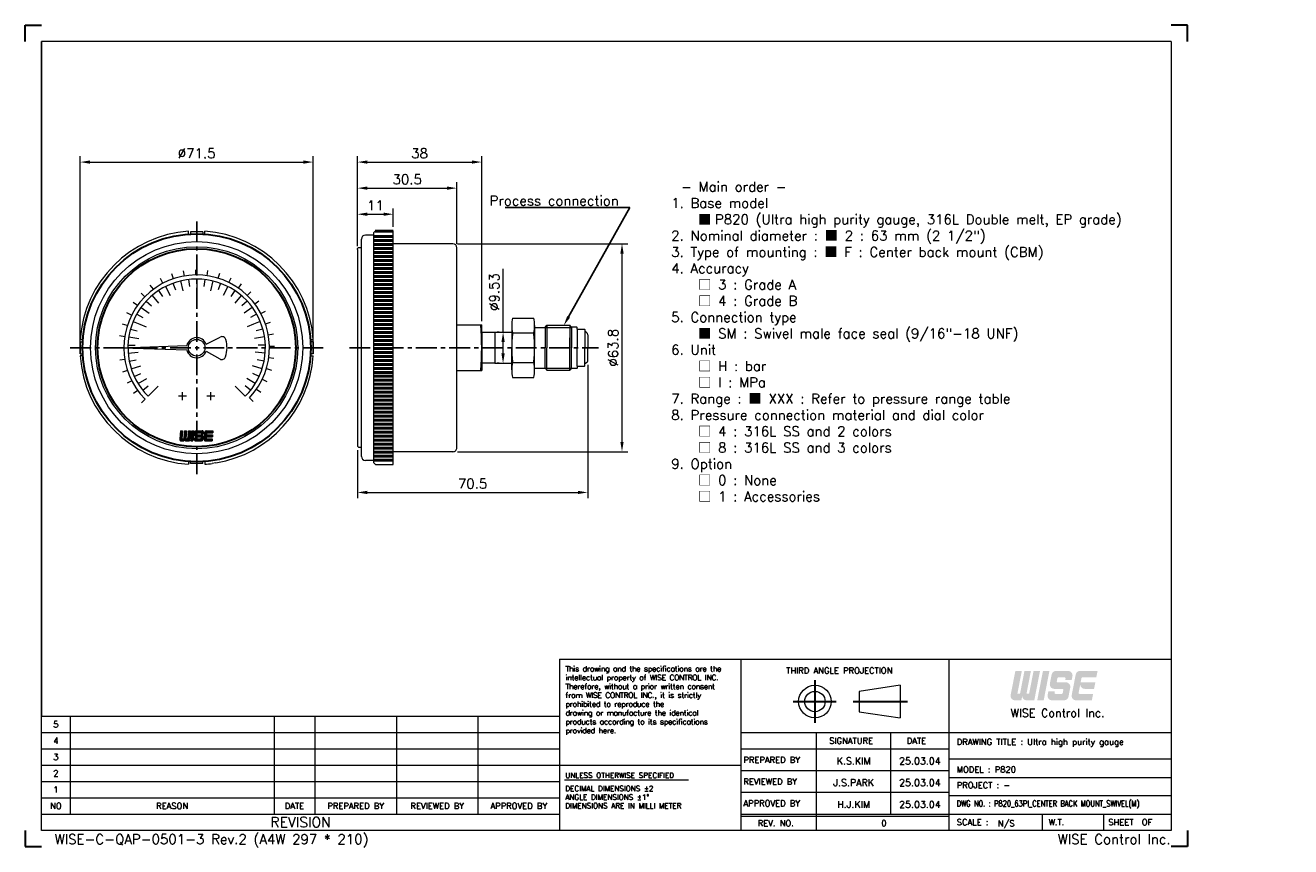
# Model space of a CAD drawing. Extents: x 465 to 853, y -21 to 231.
import ezdxf
from ezdxf import colors
from ezdxf.entities.mleader import LeaderData, LeaderLine
from ezdxf.enums import TextEntityAlignment as Align
from ezdxf.math import Vec2, Vec3

# ---------------------------------------------------------------- set-up
doc = ezdxf.new("R2010")
doc.units = 0
doc.header["$LTSCALE"] = 17
doc.header["$MEASUREMENT"] = 0
doc.header["$PDMODE"] = 1
doc.linetypes.add('CENTER', pattern=[2, 1.25, -0.25, 0.25, -0.25])
doc.linetypes.add('DASHEDX2', pattern=[1.5, 1, -0.5])
doc.layers.get('0').update_dxf_attribs({"linetype": 'DASHEDX2', "lineweight": 18})
doc.layers.get('DEFPOINTS').update_dxf_attribs({"linetype": 'CONTINUOUS', "lineweight": 18})
for name, color, linetype, lineweight in [('4', 4, 'CONTINUOUS', 30), ('DIM', 7, 'CONTINUOUS', 18), ('SS100', 7, 'CONTINUOUS', 18)]:
    doc.layers.add(name, color=color, linetype=linetype, lineweight=lineweight)
doc.styles.add('ROMANC', font='romans.shx', dxfattribs={"bigfont": 'whgtxt.shx'})
doc.styles.add('ROMANS', font='ROMANS.shx', dxfattribs={"bigfont": 'whgtxt.shx'})
doc.dimstyles.new('1.2', dxfattribs={"dimscale": 1.2, "dimtxt": 2.5, "dimasz": 2.5, "dimexe": 1.5, "dimexo": 1, "dimgap": 1, "dimtad": 1, "dimdsep": 46, "dimtxsty": 'ROMANS', "dimcen": 2.5, "dimclrd": 7, "dimclre": 7, "dimclrt": 3, "dimadec": 1, "dimazin": 2, "dimtfac": 1, "dimtmove": 0, "dimatfit": 3, "dimfxl": 1, "dimlwd": 18, "dimlwe": 18, "dimarcsym": 0})

# ---------------------------------------------------------------- blocks, each defined once
blk = doc.blocks.new('*D6')
at = {"layer": '4', "color": 7, "lineweight": 18, "transparency": 16777216}
for p, q in [((567.06, 163.24), (567.06, 174.87)), ((578.06, 169.16), (578.06, 174.87)), ((570.06, 173.07), (575.06, 173.07))]:
    blk.add_line(p, q, dxfattribs=at)
at = {"layer": '4', "color": 7, "lineweight": -3, "transparency": 16777216}
for points in [[(570.06, 173.57), (570.06, 172.57), (567.06, 173.07)], [(575.06, 173.57), (575.06, 172.57), (578.06, 173.07)]]:
    blk.add_solid(points, dxfattribs=at)
at = {"layer": 'DEFPOINTS', "color": 0, "lineweight": -3, "transparency": 16777216}
for p in [(578.06, 173.07), (578.06, 167.96), (567.06, 162.04)]:
    blk.add_point(p, dxfattribs=at)
at = {"layer": '4', "color": 3, "lineweight": -3, "transparency": 16777216, "insert": (572.56, 175.77), "char_height": 3, "attachment_point": 5, "style": 'ROMANS'}
blk.add_mtext('11', dxfattribs=at)
blk = doc.blocks.new('*D7')
at = {"layer": '4', "color": 7, "lineweight": 18, "transparency": 16777216}
for p, q in [((567.06, 163.24), (567.06, 182.87)), ((597.56, 163.98), (597.56, 182.87)), ((570.06, 181.07), (594.56, 181.07))]:
    blk.add_line(p, q, dxfattribs=at)
at = {"layer": '4', "color": 7, "lineweight": -3, "transparency": 16777216}
for points in [[(570.06, 181.57), (570.06, 180.57), (567.06, 181.07)], [(594.56, 181.57), (594.56, 180.57), (597.56, 181.07)]]:
    blk.add_solid(points, dxfattribs=at)
at = {"layer": 'DEFPOINTS', "color": 0, "lineweight": -3, "transparency": 16777216}
for p in [(597.56, 181.07), (567.06, 162.04), (597.56, 162.78)]:
    blk.add_point(p, dxfattribs=at)
at = {"layer": '4', "color": 3, "lineweight": -3, "transparency": 16777216, "insert": (582.31, 183.77), "char_height": 3, "attachment_point": 5, "style": 'ROMANS'}
blk.add_mtext('30.5', dxfattribs=at)
blk = doc.blocks.new('11')
at = {"color": 0}
for p, q in [((98.23, 252.35), (97.82, 253.57)), ((100.95, 253.03), (100.74, 254.3)), ((103.75, 253.29), (103.74, 254.57)), ((106.55, 253.1), (106.74, 254.38)), ((109.3, 252.49), (109.68, 253.71)), ((93.26, 249.75), (92.5, 250.79)), ((95.64, 251.25), (95.05, 252.39)), ((111.91, 251.45), (112.47, 252.6)), ((114.32, 250.02), (115.06, 251.07)), ((91.14, 247.91), (90.23, 248.81)), ((116.49, 248.23), (117.38, 249.15)), ((89.33, 245.76), (88.29, 246.51)), ((118.35, 246.12), (119.38, 246.9)), ((119.86, 243.75), (121, 244.36)), ((86.82, 240.75), (85.6, 241.14)), ((87.88, 243.35), (86.73, 243.93)), ((120.99, 241.18), (122.2, 241.6)), ((86.18, 238.02), (84.91, 238.21)), ((121.69, 238.46), (122.96, 238.69)), ((85.98, 235.21), (84.69, 235.21)), ((121.97, 235.66), (123.26, 235.69)), ((86.21, 232.41), (84.94, 232.21)), ((121.81, 232.86), (123.08, 232.69)), ((86.87, 229.68), (85.65, 229.28)), ((121.22, 230.11), (122.45, 229.74)), ((87.95, 227.09), (86.81, 226.51)), ((120.2, 227.49), (121.36, 226.94)), ((89.42, 224.7), (88.38, 223.94)), ((91.25, 222.56), (90.34, 221.65)), ((117.02, 222.88), (117.95, 222)), ((118.79, 225.06), (119.85, 224.33))]:
    blk.add_line(p, q, dxfattribs=at)
blk.add_arc((103.98, 235.29), 18, 316.4299, 225, dxfattribs=at)
blk = doc.blocks.new('*D10')
at = {"layer": '4', "color": 7, "lineweight": 18, "transparency": 16777216}
for p, q in [((597.78, 164.01), (649.98, 164.01)), ((648.18, 161.01), (648.18, 103.21)), ((597.76, 100.21), (649.98, 100.21))]:
    blk.add_line(p, q, dxfattribs=at)
at = {"layer": '4', "color": 7, "lineweight": -3, "transparency": 16777216}
for points in [[(647.68, 161.01), (648.68, 161.01), (648.18, 164.01)], [(647.68, 103.21), (648.68, 103.21), (648.18, 100.21)]]:
    blk.add_solid(points, dxfattribs=at)
at = {"layer": 'DEFPOINTS', "color": 0, "lineweight": -3, "transparency": 16777216}
for p in [(596.58, 164.01), (596.56, 100.21), (648.18, 100.21)]:
    blk.add_point(p, dxfattribs=at)
at = {"layer": '4', "color": 3, "lineweight": -3, "transparency": 16777216, "insert": (645.48, 132.11), "char_height": 3, "attachment_point": 5, "rotation": 90, "style": 'ROMANS'}
blk.add_mtext('%%C63.8', dxfattribs=at)
blk = doc.blocks.new('*D11')
at = {"layer": '4', "color": 7, "lineweight": 18, "transparency": 16777216}
for p, q in [((482.01, 133.31), (482.01, 190.87)), ((553.51, 133.31), (553.51, 190.87)), ((485.01, 189.07), (550.51, 189.07))]:
    blk.add_line(p, q, dxfattribs=at)
at = {"layer": '4', "color": 7, "lineweight": -3, "transparency": 16777216}
for points in [[(485.01, 189.57), (485.01, 188.57), (482.01, 189.07)], [(550.51, 189.57), (550.51, 188.57), (553.51, 189.07)]]:
    blk.add_solid(points, dxfattribs=at)
at = {"layer": 'DEFPOINTS', "color": 0, "lineweight": -3, "transparency": 16777216}
for p in [(553.51, 189.07), (482.01, 132.11), (553.51, 132.11)]:
    blk.add_point(p, dxfattribs=at)
at = {"layer": '4', "color": 3, "lineweight": -3, "transparency": 16777216, "insert": (517.76, 191.77), "char_height": 3, "attachment_point": 5, "style": 'ROMANS'}
blk.add_mtext('%%C71.5', dxfattribs=at)
blk = doc.blocks.new('*D12')
at = {"layer": '4', "color": 7, "lineweight": 18, "transparency": 16777216}
for p, q in [((637.66, 126.91), (637.66, 85.91)), ((567.06, 100.73), (567.06, 85.91)), ((570.06, 87.71), (634.66, 87.71))]:
    blk.add_line(p, q, dxfattribs=at)
at = {"layer": '4', "color": 7, "lineweight": -3, "transparency": 16777216}
for points in [[(570.06, 88.21), (570.06, 87.21), (567.06, 87.71)], [(634.66, 88.21), (634.66, 87.21), (637.66, 87.71)]]:
    blk.add_solid(points, dxfattribs=at)
at = {"layer": 'DEFPOINTS', "color": 0, "lineweight": -3, "transparency": 16777216}
for p in [(637.66, 128.11), (567.06, 101.93), (637.66, 87.71)]:
    blk.add_point(p, dxfattribs=at)
at = {"layer": '4', "color": 3, "lineweight": -3, "transparency": 16777216, "insert": (602.36, 90.41), "char_height": 3, "attachment_point": 5, "style": 'ROMANS'}
blk.add_mtext('70.5', dxfattribs=at)
blk = doc.blocks.new('*D13')
at = {"layer": '4', "color": 7, "lineweight": 18, "transparency": 16777216}
for p, q in [((611.71, 136.88), (611.71, 156.33)), ((610.51, 136.88), (609.91, 136.88)), ((611.71, 130.35), (611.71, 133.88)), ((610.51, 127.35), (609.91, 127.35))]:
    blk.add_line(p, q, dxfattribs=at)
at = {"layer": '4', "color": 7, "lineweight": -3, "transparency": 16777216}
for points in [[(611.21, 133.88), (612.21, 133.88), (611.71, 136.88)], [(611.21, 130.35), (612.21, 130.35), (611.71, 127.35)]]:
    blk.add_solid(points, dxfattribs=at)
at = {"layer": 'DEFPOINTS', "color": 0, "lineweight": -3, "transparency": 16777216}
for p in [(611.71, 136.88), (611.71, 127.35), (611.71, 127.35)]:
    blk.add_point(p, dxfattribs=at)
at = {"layer": '4', "color": 3, "lineweight": -3, "transparency": 16777216, "insert": (609.01, 149.2), "char_height": 3, "attachment_point": 5, "rotation": 90, "style": 'ROMANS'}
blk.add_mtext('%%C9.53', dxfattribs=at)
blk = doc.blocks.new('*D14')
at = {"layer": '4', "color": 7, "lineweight": 18, "transparency": 16777216}
for p, q in [((567.06, 163.64), (567.06, 190.87)), ((605.16, 140.31), (605.16, 190.87)), ((570.06, 189.07), (602.16, 189.07))]:
    blk.add_line(p, q, dxfattribs=at)
at = {"layer": '4', "color": 7, "lineweight": -3, "transparency": 16777216}
for points in [[(570.06, 189.57), (570.06, 188.57), (567.06, 189.07)], [(602.16, 189.57), (602.16, 188.57), (605.16, 189.07)]]:
    blk.add_solid(points, dxfattribs=at)
at = {"layer": 'DEFPOINTS', "color": 0, "lineweight": -3, "transparency": 16777216}
for p in [(605.16, 189.07), (567.06, 162.44), (605.16, 139.11)]:
    blk.add_point(p, dxfattribs=at)
at = {"layer": '4', "color": 3, "lineweight": -3, "transparency": 16777216, "insert": (586.11, 191.77), "char_height": 3, "attachment_point": 5, "style": 'ROMANS'}
blk.add_mtext('38', dxfattribs=at)

msp = doc.modelspace()

# ---------------------------------------------------------------- hatches: boundary and pattern name
at = {"layer": '4', "linetype": 'CENTER'}
for points in [[(770.917, 25.293, 0.4142136), (772.268, 23.942), (774.617, 23.942), (776.367, 32.946), (774.386, 32.946), (773.038, 26.013), (772.228, 26.013), (773.576, 32.946), (771.595, 32.946), (770.247, 26.013), (769.437, 26.013), (770.784, 32.946), (768.804, 32.946), (767.366, 25.551, 0.4716306), (768.692, 23.942), (770.655, 23.942)], [(779.248, 32.946), (777.267, 32.946), (775.517, 23.942), (777.498, 23.942)], [(785.093, 25.035), (785.636, 27.826, 0.4716306), (784.31, 29.435), (781.774, 29.435, -0.4716306), (781.509, 29.756), (781.702, 30.747, -0.3590367), (781.967, 30.965), (783.938, 30.965, -0.4716306), (784.203, 30.644), (784.108, 30.155), (786.089, 30.155), (786.318, 31.338, 0.4716306), (784.993, 32.946), (781.262, 32.946, 0.3590367), (779.936, 31.853), (779.393, 29.062, 0.4716306), (780.719, 27.454), (783.255, 27.454, -0.4716306), (783.52, 27.132), (783.328, 26.142, -0.3590367), (783.062, 25.923), (781.092, 25.923, -0.4716306), (780.827, 26.245), (780.922, 26.734), (778.941, 26.734), (778.711, 25.551, 0.4716306), (780.037, 23.942), (783.768, 23.942, 0.3590367)], [(792.649, 25.923), (788.475, 25.923, -0.4716306), (788.21, 26.245), (788.445, 27.454), (788.707, 28.804, 0.4142136), (790.058, 27.454), (792.947, 27.454), (793.332, 29.435), (788.83, 29.435), (789.085, 30.747, -0.3590367), (789.35, 30.965), (793.629, 30.965), (794.014, 32.946), (788.645, 32.946, 0.3590367), (787.319, 31.853), (786.094, 25.551, 0.4716306), (787.42, 23.942), (792.264, 23.942)]]:
    msp.add_hatch(color=1, dxfattribs=at).paths.add_polyline_path(points)

# ---------------------------------------------------------------- linework, layer by layer
at = {"color": 4, "linetype": 'Continuous'}
for p, q in [((816.606, 226.032), (470.21, 226.032)), ((816.606, 226.032), (816.606, -15.964)), ((597.56, 139.11), (605.16, 139.11)), ((605.16, 136.875), (605.16, 139.11)), ((605.16, 136.875), (609.16, 136.875)), ((605.16, 136.875), (605.16, 125.11)), ((597.56, 125.11), (605.16, 125.11)), ((609.16, 127.345), (605.16, 127.345)), ((629.027, 36.558), (684.676, 36.558)), ((629.027, 36.558), (629.027, -15.964)), ((684.676, 36.558), (816.606, 36.558)), ((733.435, 28.564), (720.93, 26.688)), ((733.435, 28.564), (733.435, 18.56)), ((720.93, 26.688), (720.93, 20.435)), ((720.93, 20.435), (733.435, 18.56)), ((470.21, -15.964), (470.21, 19.051)), ((470.21, 19.051), (629.027, 19.051)), ((816.606, -15.964), (470.21, -15.964))]:
    msp.add_line(p, q, dxfattribs=at)
at = {"color": 4, "linetype": 'ByBlock'}
for p, q in [((614.618, 141.21), (621.118, 141.21)), ((609.16, 136.875), (609.16, 127.345)), ((609.16, 136.875), (609.16, 127.345)), ((609.16, 136.875), (614.368, 136.875)), ((614.368, 138.935), (614.368, 132.248)), ((614.368, 138.935), (614.368, 136.66)), ((614.368, 136.66), (614.368, 132.11)), ((614.618, 136.66), (621.118, 136.66)), ((621.368, 138.935), (621.368, 136.66)), ((621.368, 138.36), (624.668, 138.36)), ((621.368, 136.66), (621.368, 132.11)), ((624.668, 138.36), (625.168, 139.01)), ((624.668, 138.36), (624.668, 132.11)), ((625.168, 139.01), (632.168, 139.01)), ((625.168, 139.01), (625.168, 132.11)), ((632.668, 138.36), (632.168, 139.01)), ((632.168, 139.01), (632.168, 132.11)), ((632.768, 138.46), (632.668, 138.36)), ((632.668, 138.36), (632.668, 132.11)), ((632.668, 138.36), (632.668, 136.975)), ((632.668, 136.975), (632.668, 132.11)), ((634.368, 138.46), (632.768, 138.46)), ((634.468, 138.36), (634.368, 138.46)), ((634.468, 137.76), (634.468, 138.36)), ((634.468, 137.76), (636.668, 137.76)), ((634.468, 137.76), (634.468, 132.11)), ((636.768, 137.66), (636.668, 137.76)), ((636.768, 137.66), (636.768, 137.064)), ((637.305, 136.754), (636.768, 137.064)), ((636.768, 137.064), (636.768, 132.11)), ((637.66, 136.11), (637.66, 132.11)), ((614.368, 127.56), (614.368, 132.11)), ((614.368, 125.285), (614.368, 131.973)), ((621.368, 127.56), (621.368, 132.11)), ((624.668, 125.86), (624.668, 132.11)), ((625.168, 125.21), (625.168, 132.11)), ((632.168, 125.21), (632.168, 135.11)), ((632.668, 125.86), (632.668, 132.11)), ((632.668, 127.245), (632.668, 132.11)), ((634.468, 126.46), (634.468, 132.11)), ((636.768, 127.156), (636.768, 132.11)), ((637.66, 128.11), (637.66, 132.11)), ((609.16, 127.345), (614.368, 127.345)), ((614.368, 125.285), (614.368, 127.56)), ((614.618, 127.56), (621.118, 127.56)), ((621.368, 125.285), (621.368, 127.56)), ((621.368, 125.86), (624.668, 125.86)), ((624.668, 125.86), (625.168, 125.21)), ((625.168, 125.21), (632.168, 125.21)), ((632.668, 125.86), (632.168, 125.21)), ((632.668, 125.86), (632.668, 127.245)), ((632.768, 125.76), (632.668, 125.86)), ((634.368, 125.76), (632.768, 125.76)), ((634.468, 125.86), (634.368, 125.76)), ((634.468, 126.46), (636.668, 126.46)), ((634.468, 126.46), (634.468, 125.86)), ((636.768, 126.56), (636.668, 126.46)), ((637.305, 127.466), (636.768, 127.156)), ((636.768, 126.56), (636.768, 127.156)), ((614.618, 123.01), (621.118, 123.01))]:
    msp.add_line(p, q, dxfattribs=at)
at = {"color": 7, "linetype": 'ByBlock'}
for p, q in [((624.668, 138.36), (632.668, 138.36)), ((624.668, 125.86), (632.668, 125.86))]:
    msp.add_line(p, q, dxfattribs=at)
at = {"color": 3, "linetype": 'Continuous'}
for p, q in [((684.676, -15.964), (684.676, 36.558)), ((748.452, 36.558), (748.452, -15.964)), ((684.676, 14.049), (816.606, 14.049)), ((707.81, -15.964), (707.81, 14.049)), ((730.632, -10.962), (730.632, 14.049)), ((684.676, 9.047), (748.452, 9.047)), ((629.027, 4.044), (684.676, 4.044)), ((684.676, 2.377), (748.452, 2.377)), ((630.576, -0.466), (668.537, -0.466)), ((684.676, -4.292), (748.452, -4.292)), ((684.676, -11.587), (748.452, -11.587)), ((776.98, -10.962), (776.98, -15.964)), ((795.864, -10.962), (795.864, -15.964))]:
    msp.add_line(p, q, dxfattribs=at)
at = {"color": 7, "linetype": 'Continuous'}
for p, q in [((478.964, 19.051), (478.964, -10.962)), ((541.49, 19.051), (541.49, -10.962)), ((553.996, 19.051), (553.996, -10.962)), ((579.006, 19.051), (579.006, -10.962)), ((604.017, 19.051), (604.017, -10.962)), ((470.21, 14.049), (629.027, 14.049)), ((470.21, 9.047), (629.027, 9.047)), ((470.21, 4.044), (629.027, 4.044)), ((816.606, 5.92), (748.452, 5.92)), ((748.452, 0.293), (816.606, 0.293)), ((470.21, -0.958), (629.027, -0.958)), ((470.21, -5.96), (629.027, -5.96)), ((816.606, -5.334), (748.452, -5.334)), ((470.21, -10.962), (629.027, -10.962)), ((684.676, -10.962), (816.606, -10.962))]:
    msp.add_line(p, q, dxfattribs=at)
at = {"color": 4, "linetype": 'Continuous'}
for radius in [5.002, 3.126]:
    msp.add_circle((707.35, 23.562), radius, dxfattribs=at)
at = {"color": 4, "linetype": 'ByBlock'}
for centre, radius, start, end in [((624.844, 138.935), 10.476, 167.45785, 192.54215), ((610.892, 138.935), 10.476, 347.45785, 12.54215), ((655.898, 132.11), 41.53, 173.71009, 180), ((579.838, 132.11), 41.53, 0, 6.28991), ((636.898, 136.11), 0.762, 0, 57.66732), ((655.898, 132.11), 41.53, 180, 186.28991), ((579.838, 132.11), 41.53, 353.71009, 0), ((636.898, 128.11), 0.762, 302.33268, 0), ((624.844, 125.285), 10.476, 167.45785, 192.54215), ((610.892, 125.285), 10.476, 347.45785, 12.54215)]:
    msp.add_arc(centre, radius, start, end, dxfattribs=at)
at = {"color": 4, "linetype": 'Continuous'}
msp.add_arc((505.16, 132.11), 100, 355.98601, 4.01399, dxfattribs=at)
at = {"layer": '4', "color": 1}
for p, q in [((465.208, 231.034), (470.21, 231.034)), ((465.208, 226.032), (465.208, 231.034)), ((821.608, 231.034), (816.606, 231.034)), ((821.608, 226.032), (821.608, 231.034)), ((465.208, -15.964), (465.208, -20.966)), ((821.608, -15.964), (821.608, -20.966)), ((465.208, -20.966), (470.21, -20.966)), ((821.608, -20.966), (816.606, -20.966))]:
    msp.add_line(p, q, dxfattribs=at)
at = {"layer": '4', "lineweight": -3}
for p, q in [((470.21, 19.051), (470.21, 226.032)), ((482.009, 133.969), (482.009, 130.251)), ((553.508, 133.969), (553.508, 130.251))]:
    msp.add_line(p, q, dxfattribs=at)
at = {"layer": '4', "color": 1, "linetype": 'CENTER'}
for p, q in [((707.35, 30.105), (707.35, 17.01)), ((700.701, 23.562), (713.895, 23.562)), ((719.033, 23.562), (735.739, 23.562))]:
    msp.add_line(p, q, dxfattribs=at)
at = {"layer": '4', "color": 7}
for radius in [34.967, 30.379]:
    msp.add_circle((517.758, 132.11), radius, dxfattribs=at)
at = {"layer": 'DIM', "color": 4}
for p, q in [((572.575, 167.96), (571.962, 167.347)), ((571.962, 167.347), (571.962, 96.873)), ((578.06, 167.96), (572.575, 167.96)), ((578.06, 96.26), (578.06, 167.96)), ((568.286, 98.773), (568.286, 165.447)), ((568.286, 162.751), (568.286, 165.447)), ((571.962, 166.679), (569.511, 166.679)), ((596.334, 164.01), (578.06, 164.01)), ((567.366, 162.904), (567.06, 162.598)), ((567.06, 162.291), (567.06, 162.598)), ((567.06, 162.291), (567.06, 101.929)), ((567.366, 162.904), (568.286, 162.904)), ((597.56, 101.436), (597.56, 162.784)), ((567.366, 101.622), (567.06, 101.929)), ((567.366, 101.622), (568.286, 101.622)), ((571.962, 97.547), (569.511, 97.547)), ((596.334, 100.21), (578.06, 100.21)), ((572.575, 96.26), (571.962, 96.873)), ((572.575, 96.26), (578.06, 96.26))]:
    msp.add_line(p, q, dxfattribs=at)
for centre, radius, start, end in [((569.511, 165.447), 1.226, 90, 180), ((596.334, 162.784), 1.226, 0, 90), ((596.335, 101.435), 1.225, 269.98678, 0.01322), ((569.511, 98.773), 1.226, 180, 270)]:
    msp.add_arc(centre, radius, start, end, dxfattribs=at)
at = {"layer": 'SS100', "color": 1, "linetype": 'CENTER', "lineweight": -2, "ltscale": 0.3}
for p, q in [((517.758, 170.866), (517.758, 93.354)), ((479.002, 132.11), (556.515, 132.11)), ((564.609, 132.11), (640.96, 132.11))]:
    msp.add_line(p, q, dxfattribs=at)
at = {"layer": 'SS100', "color": 4, "linetype": 'Continuous'}
for p, q in [((515.279, 167.028), (515.279, 167.859)), ((519.618, 167.648), (515.899, 167.648)), ((515.899, 167.648), (515.899, 167.028)), ((519.618, 167.648), (519.618, 167.028)), ((520.238, 167.028), (520.238, 167.859)), ((482.841, 134.589), (482.009, 134.589)), ((482.009, 133.969), (482.841, 133.969)), ((494.819, 132.11), (514.738, 132.806)), ((494.819, 132.11), (514.738, 131.414)), ((520.666, 133.186), (524.96, 135.376)), ((552.676, 134.589), (553.508, 134.589)), ((553.508, 133.969), (552.676, 133.969)), ((482.009, 130.251), (482.841, 130.251)), ((482.841, 129.631), (482.009, 129.631)), ((520.666, 131.034), (524.846, 128.654)), ((553.508, 130.251), (552.676, 130.251)), ((552.676, 129.631), (553.508, 129.631)), ((514.659, 117.23), (512.179, 117.23)), ((513.419, 115.99), (513.419, 118.47)), ((523.338, 117.23), (520.858, 117.23)), ((522.098, 115.99), (522.098, 118.47)), ((515.279, 97.192), (515.279, 96.361)), ((515.899, 96.572), (515.899, 97.192)), ((519.618, 96.572), (519.618, 97.192)), ((520.238, 97.192), (520.238, 96.361)), ((519.618, 96.572), (515.899, 96.572)), ((523.667, 96.765), (522.526, 96.593))]:
    msp.add_line(p, q, dxfattribs=at)
at = {"layer": 'SS100', "linetype": 'Continuous', "lineweight": 50}
for p, q in [((572.502, 167.887), (578.06, 167.887)), ((571.962, 166.232), (578.06, 166.232)), ((571.962, 165.007), (578.06, 165.007)), ((571.962, 163.781), (578.06, 163.781)), ((571.962, 162.555), (578.06, 162.555)), ((571.962, 161.33), (578.06, 161.33)), ((571.962, 160.104), (578.06, 160.104)), ((571.962, 158.878), (578.06, 158.878)), ((571.962, 157.653), (578.06, 157.653)), ((571.962, 156.427), (578.06, 156.427)), ((571.962, 155.201), (578.06, 155.201)), ((571.962, 153.976), (578.06, 153.976)), ((571.962, 152.75), (578.06, 152.75)), ((571.962, 151.524), (578.06, 151.524)), ((571.962, 150.299), (578.06, 150.299)), ((571.962, 149.073), (578.06, 149.073)), ((571.962, 147.848), (578.06, 147.848)), ((571.962, 146.622), (578.06, 146.622)), ((571.962, 145.396), (578.06, 145.396)), ((571.962, 144.171), (578.06, 144.171)), ((571.962, 142.945), (578.06, 142.945)), ((571.962, 141.719), (578.06, 141.719)), ((571.962, 140.494), (578.06, 140.494)), ((571.962, 139.268), (578.06, 139.268)), ((571.962, 138.042), (578.06, 138.042)), ((571.962, 136.817), (578.06, 136.817)), ((571.962, 135.591), (578.06, 135.591)), ((571.962, 134.366), (578.06, 134.366)), ((571.962, 133.14), (578.06, 133.14)), ((571.962, 131.914), (578.06, 131.914)), ((571.962, 130.689), (578.06, 130.689)), ((571.962, 129.463), (578.06, 129.463)), ((571.962, 128.237), (578.06, 128.237)), ((571.962, 127.012), (578.06, 127.012)), ((571.962, 125.786), (578.06, 125.786)), ((571.962, 124.56), (578.06, 124.56)), ((571.962, 123.335), (578.06, 123.335)), ((571.962, 122.109), (578.06, 122.109)), ((571.962, 120.883), (578.06, 120.883)), ((571.962, 119.658), (578.06, 119.658)), ((571.962, 118.432), (578.06, 118.432)), ((571.962, 117.207), (578.06, 117.207)), ((571.962, 115.981), (578.06, 115.981)), ((571.962, 114.755), (578.06, 114.755)), ((571.962, 113.53), (578.06, 113.53)), ((571.962, 112.304), (578.06, 112.304)), ((571.962, 111.078), (578.06, 111.078)), ((571.962, 109.853), (578.06, 109.853)), ((571.962, 108.627), (578.06, 108.627)), ((571.962, 107.401), (578.06, 107.401)), ((571.962, 106.176), (578.06, 106.176)), ((571.962, 104.95), (578.06, 104.95)), ((571.962, 103.724), (578.06, 103.724)), ((571.962, 102.499), (578.06, 102.499)), ((571.962, 101.273), (578.06, 101.273)), ((571.962, 100.048), (578.06, 100.048)), ((571.962, 98.822), (578.06, 98.822)), ((571.962, 97.596), (578.06, 97.596))]:
    msp.add_line(p, q, dxfattribs=at)
at = {"layer": 'SS100', "color": 7, "linetype": 'Continuous'}
for p, q in [((510.462, 151.887), (511.214, 149.851)), ((512.838, 152.607), (513.561, 149.593)), ((515.281, 153.043), (515.536, 150.889)), ((517.758, 153.19), (517.758, 151.02)), ((520.236, 153.043), (519.981, 150.889)), ((522.679, 152.607), (521.956, 149.593)), ((525.054, 151.887), (524.303, 149.851)), ((504.068, 148.139), (506.082, 145.782)), ((506.047, 149.637), (507.253, 147.833)), ((508.189, 150.892), (509.596, 148.13)), ((517.758, 151.02), (517.758, 148.85)), ((527.328, 150.892), (525.921, 148.13)), ((529.47, 149.637), (528.264, 147.833)), ((531.449, 148.139), (529.435, 145.782)), ((500.705, 144.5), (503.213, 142.678)), ((502.279, 146.419), (503.873, 144.946)), ((533.238, 146.419), (531.644, 144.946)), ((534.812, 144.5), (532.304, 142.678)), ((498.284, 140.177), (500.288, 139.346)), ((499.367, 142.41), (501.26, 141.35)), ((536.15, 142.41), (534.257, 141.35)), ((537.233, 140.177), (535.229, 139.346)), ((497.47, 137.832), (499.559, 137.243)), ((500.288, 139.346), (502.293, 138.516)), ((535.229, 139.346), (533.224, 138.516)), ((538.047, 137.832), (535.958, 137.243)), ((496.695, 132.938), (498.863, 132.852)), ((496.938, 135.408), (500, 134.923)), ((538.578, 135.408), (535.517, 134.923)), ((538.822, 132.938), (536.653, 132.852)), ((496.744, 130.456), (499.834, 130.699)), ((497.084, 127.998), (499.212, 128.421)), ((538.773, 130.456), (535.683, 130.699)), ((538.433, 127.998), (536.305, 128.421)), ((497.711, 125.596), (500.659, 126.554)), ((498.615, 123.285), (500.586, 124.193)), ((537.806, 125.596), (534.858, 126.554)), ((536.902, 123.285), (534.931, 124.193)), ((499.785, 121.096), (502.428, 122.716)), ((501.204, 119.06), (502.908, 120.403)), ((534.313, 119.06), (532.608, 120.403)), ((535.732, 121.096), (533.089, 122.716)), ((502.853, 117.205), (504.387, 118.739)), ((504.387, 118.739), (505.922, 120.273)), ((531.13, 118.739), (529.595, 120.273)), ((532.664, 117.205), (531.13, 118.739))]:
    msp.add_line(p, q, dxfattribs=at)
at = {"layer": 'SS100', "color": 10, "linetype": 'Continuous'}
for p, q in [((512.823, 106.617), (512.594, 103.993)), ((512.608, 104.16), (513.283, 104.835)), ((512.625, 104.352), (513.3, 105.027)), ((512.642, 104.544), (513.317, 105.219)), ((512.659, 104.736), (513.334, 105.411)), ((512.676, 104.928), (513.351, 105.604)), ((512.692, 105.12), (513.368, 105.796)), ((512.709, 105.313), (513.384, 105.988)), ((512.726, 105.505), (513.401, 106.18)), ((512.743, 105.697), (513.418, 106.372)), ((512.76, 105.889), (513.435, 106.564)), ((512.776, 106.081), (513.312, 106.617)), ((512.793, 106.274), (513.137, 106.617)), ((512.81, 106.466), (512.962, 106.617)), ((512.823, 106.617), (513.439, 106.617)), ((513.224, 103.548), (514.475, 104.799)), ((513.439, 106.617), (513.234, 104.273)), ((514.018, 106.617), (513.812, 104.255)), ((513.817, 104.316), (514.492, 104.991)), ((513.834, 104.508), (514.509, 105.183)), ((513.851, 104.7), (514.526, 105.376)), ((513.867, 104.893), (514.543, 105.568)), ((513.884, 105.085), (514.559, 105.76)), ((513.901, 105.277), (514.576, 105.952)), ((513.918, 105.469), (514.593, 106.144)), ((513.935, 105.661), (514.61, 106.337)), ((513.951, 105.853), (514.627, 106.529)), ((513.968, 106.046), (514.54, 106.617)), ((513.985, 106.238), (514.364, 106.617)), ((514.002, 106.43), (514.189, 106.617)), ((514.018, 106.617), (514.634, 106.617)), ((514.634, 106.617), (514.429, 104.273)), ((515.212, 106.617), (515.006, 104.255)), ((515.008, 104.279), (515.683, 104.955)), ((515.024, 104.472), (515.7, 105.147)), ((515.041, 104.664), (515.716, 105.339)), ((515.058, 104.856), (515.733, 105.531)), ((515.075, 105.048), (515.75, 105.723)), ((515.092, 105.24), (515.767, 105.915)), ((515.109, 105.432), (515.784, 106.108)), ((515.125, 105.625), (515.801, 106.3)), ((515.142, 105.817), (515.817, 106.492)), ((515.159, 106.009), (515.767, 106.617)), ((515.176, 106.201), (515.592, 106.617)), ((515.193, 106.393), (515.417, 106.617)), ((515.209, 106.585), (515.241, 106.617)), ((515.212, 106.617), (515.828, 106.617)), ((515.828, 106.617), (515.56, 103.548)), ((516.238, 106.617), (515.969, 103.548)), ((516.03, 104.25), (516.706, 104.925)), ((516.047, 104.442), (516.722, 105.117)), ((516.064, 104.634), (516.739, 105.309)), ((516.081, 104.826), (516.756, 105.502)), ((516.098, 105.019), (516.773, 105.694)), ((516.114, 105.211), (516.79, 105.886)), ((516.131, 105.403), (516.806, 106.078)), ((516.148, 105.595), (516.823, 106.27)), ((516.165, 105.787), (516.84, 106.463)), ((516.182, 105.979), (516.819, 106.617)), ((516.199, 106.172), (516.644, 106.617)), ((516.215, 106.364), (516.469, 106.617)), ((516.232, 106.556), (516.293, 106.617)), ((516.238, 106.617), (516.854, 106.617)), ((516.238, 106.617), (516.854, 106.617)), ((516.854, 106.617), (516.585, 103.548)), ((517.139, 105.183), (517.812, 105.857)), ((517.23, 106.244), (517.141, 105.221)), ((517.154, 105.374), (518.398, 106.617)), ((517.167, 105.036), (517.796, 105.664)), ((517.171, 105.566), (518.222, 106.617)), ((517.188, 105.758), (518.047, 106.617)), ((517.204, 105.95), (517.872, 106.617)), ((517.221, 106.142), (517.696, 106.617)), ((517.232, 104.925), (517.782, 105.476)), ((517.254, 106.351), (517.495, 106.592)), ((517.324, 104.843), (517.872, 105.39)), ((517.446, 104.789), (518.047, 105.39)), ((517.548, 104.776), (518.997, 104.776)), ((517.609, 104.776), (518.222, 105.39)), ((517.638, 106.617), (519.439, 106.617)), ((517.817, 105.91), (517.781, 105.501)), ((517.784, 104.776), (518.398, 105.39)), ((517.883, 105.39), (519.332, 105.39)), ((517.919, 106.003), (519.105, 106.003)), ((517.959, 106.003), (518.573, 106.617)), ((517.959, 104.776), (518.573, 105.39)), ((518.135, 106.003), (518.748, 106.617)), ((518.135, 104.776), (518.748, 105.39)), ((518.31, 106.003), (518.924, 106.617)), ((518.31, 104.776), (518.924, 105.39)), ((518.485, 106.003), (519.099, 106.617)), ((518.485, 104.776), (519.099, 105.39)), ((518.485, 103.548), (519.726, 104.789)), ((518.661, 106.003), (519.275, 106.617)), ((518.661, 104.776), (519.274, 105.39)), ((518.836, 106.003), (519.45, 106.617)), ((518.836, 104.776), (519.436, 105.376)), ((519.01, 104.775), (519.557, 105.322)), ((519.011, 106.003), (519.595, 106.587)), ((519.068, 104.306), (519.741, 104.98)), ((519.084, 104.498), (519.714, 105.128)), ((519.098, 104.688), (519.65, 105.239)), ((519.166, 105.983), (519.704, 106.52)), ((519.206, 105.892), (519.186, 105.656)), ((519.186, 105.656), (519.802, 105.656)), ((519.19, 105.656), (519.837, 106.303)), ((519.202, 105.844), (519.785, 106.427)), ((519.366, 105.656), (519.844, 106.134)), ((519.541, 105.656), (519.827, 105.942)), ((519.74, 104.945), (519.65, 103.922)), ((519.716, 105.656), (519.81, 105.75)), ((519.847, 106.172), (519.802, 105.656)), ((520.263, 106.244), (520.066, 103.993)), ((520.074, 104.085), (521.379, 105.39)), ((520.09, 104.277), (521.203, 105.39)), ((520.107, 104.469), (521.028, 105.39)), ((520.124, 104.661), (520.866, 105.403)), ((520.141, 104.853), (520.816, 105.528)), ((520.158, 105.045), (520.833, 105.721)), ((520.174, 105.238), (520.85, 105.913)), ((520.191, 105.43), (521.379, 106.617)), ((520.208, 105.622), (521.203, 106.617)), ((520.225, 105.814), (521.028, 106.617)), ((520.242, 106.006), (520.853, 106.617)), ((520.259, 106.198), (520.677, 106.617)), ((520.362, 106.477), (520.401, 106.516)), ((520.67, 106.617), (522.75, 106.617)), ((520.849, 105.91), (520.814, 105.501)), ((520.844, 104.776), (522.589, 104.776)), ((520.916, 105.39), (522.643, 105.39)), ((520.94, 106.003), (521.554, 106.617)), ((520.94, 104.776), (521.554, 105.39)), ((520.951, 106.003), (522.697, 106.003)), ((521.116, 106.003), (521.73, 106.617)), ((521.116, 104.776), (521.729, 105.39)), ((521.291, 106.003), (521.905, 106.617)), ((521.291, 104.776), (521.905, 105.39)), ((521.466, 106.003), (522.08, 106.617)), ((521.466, 104.776), (522.08, 105.39)), ((521.642, 106.003), (522.256, 106.617)), ((521.642, 104.776), (522.256, 105.39)), ((521.817, 106.003), (522.431, 106.617)), ((521.817, 104.776), (522.431, 105.39)), ((521.992, 104.776), (522.606, 105.39)), ((521.993, 106.003), (522.606, 106.617)), ((522.168, 106.003), (522.747, 106.583)), ((522.168, 104.776), (522.63, 105.238)), ((522.343, 106.003), (522.731, 106.391)), ((522.343, 104.776), (522.613, 105.046)), ((522.519, 106.003), (522.714, 106.199)), ((522.519, 104.776), (522.596, 104.853)), ((522.643, 105.39), (522.589, 104.776)), ((522.694, 106.003), (522.697, 106.006)), ((522.75, 106.617), (522.697, 106.003)), ((512.592, 103.968), (513.267, 104.643)), ((512.617, 103.817), (513.25, 104.45)), ((512.68, 103.705), (513.234, 104.259)), ((512.77, 103.62), (513.315, 104.164)), ((512.889, 103.564), (513.488, 104.162)), ((513.001, 103.548), (513.772, 103.548)), ((513.049, 103.548), (513.663, 104.162)), ((513.336, 104.162), (513.71, 104.162)), ((513.4, 103.548), (514.458, 104.607)), ((513.575, 103.548), (514.442, 104.415)), ((513.751, 103.548), (514.434, 104.232)), ((513.772, 103.548), (514.074, 103.826)), ((514.074, 103.826), (514.329, 103.548)), ((514.136, 103.758), (514.54, 104.162)), ((514.22, 103.667), (514.715, 104.162)), ((514.304, 103.575), (514.89, 104.162)), ((514.329, 103.548), (515.56, 103.548)), ((514.452, 103.548), (515.666, 104.762)), ((514.531, 104.162), (514.904, 104.162)), ((514.627, 103.548), (515.649, 104.57)), ((514.803, 103.548), (515.632, 104.378)), ((514.978, 103.548), (515.616, 104.186)), ((515.153, 103.548), (515.599, 103.994)), ((515.329, 103.548), (515.582, 103.802)), ((515.504, 103.548), (515.565, 103.609)), ((515.969, 103.548), (516.585, 103.548)), ((515.98, 103.673), (516.655, 104.349)), ((515.997, 103.866), (516.672, 104.541)), ((516.014, 104.058), (516.689, 104.733)), ((516.03, 103.548), (516.638, 104.156)), ((516.206, 103.548), (516.622, 103.964)), ((516.381, 103.548), (516.605, 103.772)), ((516.556, 103.548), (516.588, 103.58)), ((517.078, 104.509), (517.033, 103.993)), ((517.036, 104.028), (517.517, 104.509)), ((517.043, 103.86), (517.693, 104.509)), ((517.053, 104.221), (517.342, 104.509)), ((517.07, 104.413), (517.167, 104.509)), ((517.078, 104.509), (517.7, 104.509)), ((517.096, 103.737), (517.678, 104.319)), ((517.178, 103.644), (517.716, 104.182)), ((517.288, 103.578), (517.872, 104.162)), ((517.433, 103.548), (518.047, 104.162)), ((517.441, 103.548), (519.243, 103.548)), ((517.608, 103.548), (518.222, 104.162)), ((517.695, 104.509), (517.674, 104.273)), ((517.776, 104.162), (518.961, 104.162)), ((517.784, 103.548), (518.398, 104.162)), ((517.959, 103.548), (518.573, 104.162)), ((518.135, 103.548), (518.748, 104.162)), ((518.31, 103.548), (518.924, 104.162)), ((518.661, 103.548), (519.709, 104.597)), ((518.836, 103.548), (519.692, 104.405)), ((519.011, 103.548), (519.676, 104.213)), ((519.099, 104.665), (519.063, 104.255)), ((519.187, 103.548), (519.659, 104.02)), ((519.389, 103.575), (519.625, 103.811)), ((520.068, 103.903), (520.732, 104.568)), ((520.11, 103.77), (520.715, 104.375)), ((520.184, 103.668), (520.723, 104.208)), ((520.285, 103.594), (520.853, 104.162)), ((520.418, 103.552), (521.028, 104.162)), ((520.473, 103.548), (522.482, 103.548)), ((520.59, 103.548), (521.203, 104.162)), ((520.742, 104.683), (520.706, 104.273)), ((520.765, 103.548), (521.379, 104.162)), ((520.808, 104.162), (522.536, 104.162)), ((520.94, 103.548), (521.554, 104.162)), ((521.116, 103.548), (521.729, 104.162)), ((521.291, 103.548), (521.905, 104.162)), ((521.466, 103.548), (522.08, 104.162)), ((521.642, 103.548), (522.255, 104.162)), ((521.817, 103.548), (522.431, 104.162)), ((521.992, 103.548), (522.529, 104.085)), ((522.168, 103.548), (522.512, 103.893)), ((522.343, 103.548), (522.495, 103.7)), ((522.536, 104.162), (522.482, 103.548))]:
    msp.add_line(p, q, dxfattribs=at)
at = {"layer": 'SS100', "color": 4, "linetype": 'Continuous'}
for radius in [32.549, 30.999, 30.999, 2.565, 0.19]:
    msp.add_circle((517.758, 132.11), radius, dxfattribs=at)
for centre, radius, start, end in [((517.758, 132.11), 35.835, 93.96722, 176.03278), ((517.758, 132.11), 35.835, 3.96722, 86.03278), ((517.758, 132.11), 3.1, 20.30622, 167.03338), ((525.523, 134.271), 1.24, 15.55155, 117.01838), ((517.758, 132.11), 9.3, 342.83919, 15.55155), ((517.758, 132.11), 35.835, 183.96722, 266.03278), ((517.758, 132.11), 3.1, 192.96662, 339.69378), ((517.758, 132.11), 35.835, 279.4902, 356.03278), ((525.459, 129.732), 1.24, 240.34654, 342.83919), ((517.758, 132.11), 35.835, 273.96722, 277.6446)]:
    msp.add_arc(centre, radius, start, end, dxfattribs=at)
at = {"layer": 'SS100', "color": 7, "linetype": 'Continuous'}
msp.add_arc((517.758, 132.11), 21.08, 315, 225, dxfattribs=at)
at = {"layer": 'SS100', "color": 10, "linetype": 'Continuous'}
for centre, radius, start, end in [((517.548, 105.185), 0.409, 175, 270), ((517.638, 106.208), 0.409, 90, 175), ((517.883, 105.492), 0.102, 175, 270), ((517.919, 105.901), 0.102, 90, 175), ((518.997, 104.674), 0.102, 355, 90), ((519.105, 105.901), 0.102, 355, 90), ((519.332, 104.98), 0.409, 355, 90), ((519.439, 106.208), 0.409, 355, 90), ((520.67, 106.208), 0.409, 90, 175), ((520.844, 104.674), 0.102, 90, 175), ((520.916, 105.492), 0.102, 175, 270), ((520.951, 105.901), 0.102, 90, 175), ((513.001, 103.958), 0.409, 175, 270), ((513.336, 104.264), 0.102, 175, 270), ((513.71, 104.264), 0.102, 270, 355), ((514.531, 104.264), 0.102, 175, 270), ((514.904, 104.264), 0.102, 270, 355), ((517.441, 103.958), 0.409, 175, 270), ((517.776, 104.264), 0.102, 175, 270), ((518.961, 104.264), 0.102, 270, 355), ((519.243, 103.958), 0.409, 270, 355), ((520.473, 103.958), 0.409, 175, 270), ((520.808, 104.264), 0.102, 175, 270)]:
    msp.add_arc(centre, radius, start, end, dxfattribs=at)

# ---------------------------------------------------------------- block references
at = {"layer": 'SS100', "color": 4, "linetype": 'Continuous', "xscale": 1.239972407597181, "yscale": 1.239972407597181, "zscale": 1.239972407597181}
msp.add_blockref('11', (388.831, -159.643), dxfattribs=at)

# ---------------------------------------------------------------- texts
at = {"color": 3, "linetype": 'Continuous'}
for s, height, style, p in [('THIRD ANGLE PROJECTION', 1.87579, 'ROMANS', (698.539, 32.128)), ('SIGNATURE', 1.8758, 'ROMANS', (711.728, 10.592)), ('DATE', 1.8758, 'ROMANS', (735.507, 10.596)), ('DRAWING TITLE : Ultra high purity gauge', 1.87579, 'ROMANS', (750.828, 10.248)), ('PREPARED BY', 1.87579, 'ROMANS', (685.41, 4.73)), ('UNLESS OTHERWISE SPECIFIED', 1.62568, 'ROMANS', (630.797, 0.102)), ('MODEL : P820', 1.87579, 'ROMANS', (750.828, 1.753)), ('DECIMAL DIMENSIONS %%P2', 1.62568, 'ROMANS', (630.797, -3.946)), ('REVIEWED BY', 1.87579, 'ROMANS', (685.41, -1.94)), ('PROJECT : -', 1.87579, 'ROMANS', (750.828, -3.043)), ('ANGLE DIMENSIONS %%P1%%D', 1.62568, 'ROMANS', (630.797, -6.578)), ('DIMENSIONS ARE IN MILLI METER', 1.62568, 'ROMANS', (630.797, -9.21)), ('APPROVED BY', 1.87579, 'ROMANS', (685.41, -8.609)), ('REV. NO.', 1.8758, 'ROMANS', (689.797, -14.705)), ('0', 1.876, 'ROMANC', (727.694, -14.705)), ('SCALE :         ', 1.87579, 'ROMANS', (750.828, -14.383)), ('N/S', 1.8758, 'ROMANS', (763.431, -14.764)), ('W.T. ', 1.8758, 'ROMANS', (779.01, -14.383)), ('SHEET  OF', 1.8758, 'ROMANS', (797.297, -14.383)), ('WISE-C-QAP-0501-3 Rev.2 (A4W 297 * 210)', 3.00126, 'ROMANS', (474.214, -20.176))]:
    msp.add_text(s, height=height, dxfattribs=dict(at, style=style)).set_placement(p)
at = {"color": 3, "style": 'ROMANS'}
for s, height, p in [('WISE Control Inc.', 2.50105, (781.768, 20.051)), ('5', 1.876, (474.587, 16.55)), ('4', 1.876, (474.587, 11.548)), ('3', 1.876, (474.587, 6.546)), ('2', 1.876, (474.587, 1.543)), ('1', 1.876, (474.587, -3.459)), ('NO', 1.8758, (474.587, -8.461)), ('REASON', 1.8758, (510.227, -8.461)), ('DATE', 1.8758, (547.743, -8.461)), ('PREPARED BY', 1.87579, (566.501, -8.461)), ('REVIEWED BY', 1.87579, (591.511, -8.461)), ('APPROVED BY', 1.87579, (616.522, -8.461)), ('REVISION', 3.1263, (549.619, -13.463))]:
    msp.add_text(s, height=height, dxfattribs=at).set_placement(p, align=Align.MIDDLE_CENTER)
at = {"color": 3, "linetype": 'Continuous', "style": 'ROMANS'}
for s, p in [('K.S.KIM', (719.221, 4.253)), ('25.03.04', (739.542, 4.253)), ('J.S.PARK', (719.221, -2.417)), ('25.03.04', (739.542, -2.417)), ('H.J.KIM', (719.221, -9.086)), ('25.03.04', (739.542, -9.086))]:
    msp.add_text(s, height=2.1259, dxfattribs=at).set_placement(p, align=Align.CENTER)
at = {"color": 3, "linetype": 'Continuous', "style": 'ROMANS', "width": 0.8}
msp.add_text('DWG NO. : P820_63PI_CENTER BACK MOUNT_SWIVEL(M)', height=1.87579, dxfattribs=at).set_placement((750.828, -8.671))
at = {"color": 3, "linetype": 'Continuous', "style": 'ROMANS'}
msp.add_text('WISE Control Inc.', height=3.00126, dxfattribs=at).set_placement((816.41, -20.176), align=Align.RIGHT)
at = {"color": 4, "insert": (663.277, 182.992), "char_height": 3, "attachment_point": 1, "style": 'ROMANS'}
msp.add_mtext_dynamic_auto_height_columns('\\pi3;{\\C3;- Main order -\\P\\pi0;1. Base model \\P    \\fGulim|b0|i0|c129|p50;■ \\Fromans,whgtxt|c129;P820 (Ultra high purity gauge, 316L Double melt, EP grade)\\P2. Nominal diameter : \\fGulim|b0|i0|c129|p50;■\\Fromans,whgtxt|c129; 2 : 63 mm (2 1/2") \\P3. Type of mounting : \\fGulim|b0|i0|c129|p50;■\\Fromans,whgtxt|c129; F : Center back mount (CBM)\\P4. Accuracy\\P    \\fGulim|b0|i0|c129|p50;□\\Fromans,whgtxt|c129; 3 : Grade A\\P    \\fGulim|b0|i0|c129|p50;□\\Fromans,whgtxt|c129; 4 : Grade B \\P5. Connection type \\P    \\fGulim|b0|i0|c129|p50;■\\Fromans,whgtxt|c129; SM : Swivel male face seal (9/16"-18 UNF)\\P6. Unit\\P    \\fGulim|b0|i0|c129|p50;□\\Fromans,whgtxt|c129; H : bar\\P    \\fGulim|b0|i0|c129|p50;□\\Fromans,whgtxt|c129; I : MPa \\P7. Range : \\fGulim|b0|i0|c129|p50;■\\Fromans,whgtxt|c129; XXX : Refer to pressure range table\\P8. Pressure connection material and dial color\\P    \\fGulim|b0|i0|c129|p50;□\\Fromans,whgtxt|c129; 4 : 316L SS and 2 colors\\P    \\fGulim|b0|i0|c129|p50;□\\Fromans,whgtxt|c129; 8 : 316L SS and 3 colors \\P9. Option\\P    \\fGulim|b0|i0|c129|p50;□\\Fromans,whgtxt|c129; 0 : None\\P    \\fGulim|b0|i0|c129|p50;□\\Fromans,whgtxt|c129; 1 : Accessories }', width=154.05447, gutter_width=0, height=87.704, count=1, dxfattribs=at)
at = {"color": 4, "linetype": 'ByBlock', "insert": (630.82, 34.436), "char_height": 1.625684, "attachment_point": 1, "style": 'ROMANS'}
msp.add_mtext_dynamic_manual_height_columns('{\\W1.1;\\T0.9;\\C3;This drawing and the specifications are the intellectual property of WISE CONTROL INC. Therefore, without a prior written consent from WISE CONTROL INC., it is strictly prohibited to reproduce the \\Pdrawing or manufacture the identical products according to its specifications provided here. }', width=54.01239, gutter_width=189.249, heights=[0], dxfattribs=at)

# ---------------------------------------------------------------- dimensions: what is measured, and where the dimension line sits
at = {"layer": '4', "lineweight": -3}
for base, p1, p2, text, picture, middle in [((553.508, 189.068), (482.009, 132.11), (553.508, 132.11), '%%C<>', '*D11', (517.758, 191.768)), ((637.66, 87.715), (567.06, 101.929), (637.66, 128.11), '70.5', '*D12', (602.36, 90.415))]:
    dim = msp.add_linear_dim(base=base, p1=p1, p2=p2, text=text, dimstyle='1.2', dxfattribs=at)
    dim.commit()
    dim.dimension.update_dxf_attribs({"geometry": picture, "text_midpoint": middle})
dim = msp.add_linear_dim(base=(605.16, 189.068), p1=(567.06, 162.445), p2=(605.16, 139.11), text='38', dimstyle='1.2', dxfattribs=at)
dim.commit()
dim.dimension.update_dxf_attribs({"geometry": '*D14', "text_midpoint": (586.11, 189.068), "dimtype": 160})
dim = msp.add_linear_dim(base=(597.56, 181.068), p1=(567.06, 162.041), p2=(597.56, 162.784), dimstyle='1.2', dxfattribs=at)
dim.commit()
dim.dimension.update_dxf_attribs({"geometry": '*D7', "text_midpoint": (582.31, 181.068), "dimtype": 160})
dim = msp.add_linear_dim(base=(578.06, 173.068), p1=(567.06, 162.041), p2=(578.06, 167.96), dimstyle='1.2', dxfattribs=at)
dim.commit()
dim.dimension.update_dxf_attribs({"geometry": '*D6', "text_midpoint": (572.56, 175.768)})
for base, p1, p2, picture, middle in [((648.181, 100.21), (596.582, 164.01), (596.56, 100.21), '*D10', (648.181, 132.11)), ((611.707, 127.345), (611.707, 136.875), (611.707, 127.345), '*D13', (611.707, 149.198))]:
    dim = msp.add_linear_dim(base=base, p1=p1, p2=p2, angle=90, text='%%C<>', dimstyle='1.2', dxfattribs=at)
    dim.commit()
    dim.dimension.update_dxf_attribs({"geometry": picture, "text_midpoint": middle, "dimtype": 160})

# ---------------------------------------------------------------- leaders
ml = msp.add_multileader_mtext('Standard', dxfattribs=at)
ml.set_content('Process connection', color=3, style='ROMANS')
ml.set_leader_properties(color=7)
ml.build(insert=Vec2(0, 0))
ml.multileader.update_dxf_attribs({"text_left_attachment_type": 5, "text_right_attachment_type": 5, "dogleg_length": 0.36, "arrow_head_size": 3, "scale": 1.2})
ctx = ml.context
ctx.base_point, ctx.scale, ctx.char_height, ctx.arrow_head_size, ctx.landing_gap_size, ctx.plane_origin = Vec3(607.464, 175.125), 1.2, 3, 3, 0.108, Vec3(597.47, 191.206)
ctx.left_attachment, ctx.right_attachment = 5, 5
notes = []
notes.append((ctx, [(1, (1, 1, 0), (650.621, 175.125), (-1, 0), 0.432, [(0, [(630.34, 138.968)], 0, [])])]))
ctx.mtext.insert, ctx.mtext.flow_direction = Vec3(607.572, 178.725), 5
for ctx, leaders in notes:
    for number, flags, end, landing, length, lines in leaders:
        leader = LeaderData()
        leader.index, (leader.has_last_leader_line, leader.has_dogleg_vector, leader.attachment_direction) = number, flags
        leader.last_leader_point, leader.dogleg_vector, leader.dogleg_length = Vec3(end), Vec3(landing), length
        for number, points, colour, breaks in lines:
            line = LeaderLine()
            line.index, line.vertices, line.color, line.breaks = number, Vec3.list(points), colors.encode_raw_color(colour), breaks
            leader.lines.append(line)
        ctx.leaders.append(leader)

doc.saveas('drawing.dxf')
